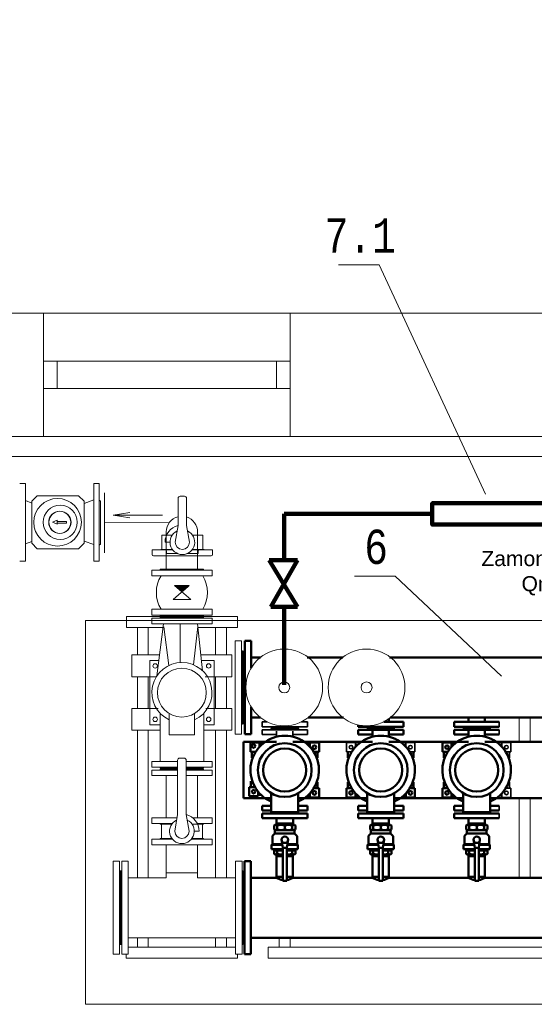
# Model space of a CAD drawing. Header units: millimetres. Extents: x 2992 to 87967, y -27051 to 43968.
# Tile 12 of 17: x 15333 to 17210, y -291 to 3300. Entities that reach past the tile are written whole.
import ezdxf
from ezdxf.enums import TextEntityAlignment as Align

# ---------------------------------------------------------------- set-up
doc = ezdxf.new("R2010")
doc.units = ezdxf.units.MM
doc.layers.get('0').update_dxf_attribs({"lineweight": 5})
for name, color, linetype, lineweight in [('armatura', 7, 'Continuous', 9), ('fundament', 7, 'Continuous', 13), ('instalacja chlor', 56, 'Continuous', 13), ('PRZEKRÓJ', 7, 'Continuous', 5), ('woda płuczna', 24, 'Continuous', 5), ('woda uzdatniona', 5, 'Continuous', 5)]:
    doc.layers.add(name, color=color, linetype=linetype, lineweight=lineweight)
doc.layers.add('popłuczyny', color=22, linetype='Continuous')
doc.layers.add('UZDATNIONA', color=5, linetype='Continuous')
doc.styles.add('LC-TXT-001-0', font='MONOTXT')
doc.styles.get("Standard").update_dxf_attribs({"font": 'arial.ttf'})
doc.styles.add('TrembuchetMS', font='trebuc.ttf', dxfattribs={"height": 100})
doc.dimstyles.new('andrzej', dxfattribs={"dimtxt": 100, "dimasz": 120, "dimexe": 30, "dimexo": 150, "dimgap": 60, "dimtad": 1, "dimdec": 0, "dimzin": 3, "dimdsep": 46, "dimtxsty": 'TrembuchetMS', "dimcen": 3, "dimazin": 2, "dimtfac": 1, "dimtdec": 0, "dimtofl": 0, "dimtmove": 0, "dimatfit": 3, "dimfxl": 0, "dimfrac": 1, "dimtolj": 1, "dimtzin": 0, "dimarcsym": 0})

# ---------------------------------------------------------------- blocks, each defined once
blk = doc.blocks.new('okno90')
at = {"color": 18, "true_color": 0x000000}
for p, q in [((38084.9, -5209.3), (38084.9, -5159.3)), ((38084.9, -5159.3), (38984.9, -5159.3)), ((38134.9, -5159.3), (38134.9, -5259.3)), ((38934.9, -5159.3), (38934.9, -5259.3)), ((38084.9, -5259.3), (38984.9, -5259.3))]:
    blk.add_line(p, q, dxfattribs=at)
blk.add_lwpolyline([(38984.9, -5434.3), (38984.9, -4984.3), (38084.9, -4984.3), (38084.9, -5434.3), (38984.9, -5434.3)], dxfattribs=at)
blk = doc.blocks.new('*D135')
at = {"layer": 'Defpoints', "color": 0, "linetype": 'ByBlock'}
for p in [(19200.1, 3509.9), (19200.1, 1740.9), (14180.1, 1290.9)]:
    blk.add_point(p, dxfattribs=at)
at = {"layer": 'PRZEKRÓJ', "color": 0, "lineweight": -2}
for p, q in [((14180.1, 3389.9), (14180.1, 3539.9)), ((19200.1, 3389.9), (19200.1, 3539.9)), ((14300.1, 3509.9), (19080.1, 3509.9))]:
    blk.add_line(p, q, dxfattribs=at)
at = {"layer": 'PRZEKRÓJ', "color": 0, "linetype": 'ByBlock'}
for points in [[(14300.1, 3529.9), (14300.1, 3489.9), (14180.1, 3509.9)], [(19080.1, 3489.9), (19080.1, 3529.9), (19200.1, 3509.9)]]:
    blk.add_solid(points, dxfattribs=at)
at = {"layer": 'PRZEKRÓJ', "color": 0, "linetype": 'ByBlock', "lineweight": 9, "insert": (16690.1, 3620.8), "char_height": 100, "attachment_point": 5, "style": 'TrembuchetMS'}
blk.add_mtext('\\A1;5020', dxfattribs=at)

msp = doc.modelspace()

# ---------------------------------------------------------------- linework, layer by layer
at = {"color": 1, "lineweight": 9}
for q in [(16495.7, 2406.1), (17031.7, 1569.4)]:
    msp.add_line((16644.1, 2406.1), q, dxfattribs=at)
at = {"color": 250, "lineweight": 9, "true_color": 0x424242}
for p, q in [((16702.1, 1270.9), (16553.7, 1270.9)), ((16702.1, 1270.9), (17089.7, 905.6)), ((15572.8, -290.9), (15572.8, 1109.1)), ((15572.8, 1109.1), (18519.7, 1109.1)), ((15572.8, 1109.1), (15572.8, 409.1)), ((18519.7, -290.9), (15572.8, -290.9))]:
    msp.add_line(p, q, dxfattribs=at)
at = {"color": 18, "lineweight": 9, "true_color": 0x000000}
msp.add_lwpolyline([(10399.7, 2230.4), (19719.7, 2230.4), (19719.7, 580.4)], dxfattribs=at)
at = {"color": 250, "lineweight": 9, "true_color": 0x424242}
msp.add_lwpolyline([(10399.7, 1780.4), (19269.7, 1780.4), (19269.7, 580.4)], dxfattribs=at)
at = {"layer": 'armatura', "color": 250, "lineweight": 9, "true_color": 0x424242}
for p, q in [((15333.5, 1609.2), (15355.2, 1609.2)), ((15355.2, 1325.3), (15355.2, 1609.2)), ((15603.8, 1609.2), (15603.8, 1325.3)), ((15603.8, 1358.1), (15603.8, 1609.2)), ((15603.8, 1609.2), (15623.2, 1609.2)), ((15623.2, 1325.3), (15623.2, 1609.2)), ((15377.6, 1536.7), (15355.2, 1546.3)), ((15397.6, 1563.8), (15377.6, 1543.9)), ((15397.6, 1563.8), (15548.1, 1563.8)), ((15568, 1543.9), (15548.1, 1563.8)), ((15568, 1535.8), (15603.8, 1548.7)), ((15628.2, 1544.2), (15623.2, 1548.1)), ((15910.9, 1455.6), (15910.9, 1554.7)), ((15934.3, 1562.5), (15918.7, 1562.5)), ((15942.1, 1455.6), (15942.1, 1554.7)), ((15377.6, 1543.9), (15377.6, 1390.6)), ((15568, 1543.9), (15568, 1390.6)), ((15628.2, 1387.2), (15628.2, 1544.2)), ((15628.2, 1387.2), (15628.2, 1544.2)), ((15470.5, 1474.6), (15452.7, 1467.4)), ((15470.5, 1460.2), (15470.5, 1474.6)), ((15452.7, 1467.4), (15470.5, 1460.2)), ((15504.3, 1470.4), (15470.5, 1470.4)), ((15470.5, 1470.4), (15470.5, 1464)), ((15470.5, 1464), (15504.3, 1464)), ((15504.3, 1464), (15504.3, 1470.4)), ((15900.5, 1394.6), (15910.9, 1455.6)), ((15952.5, 1394.6), (15942.1, 1455.6)), ((15852, 1368.6), (15852, 1420.6)), ((15852, 1420.6), (15889.7, 1420.6)), ((15869.1, 1420.6), (15852, 1420.6)), ((15852, 1368.6), (15852, 1420.6)), ((15852, 1420.6), (15869.1, 1420.6)), ((15963.2, 1420.6), (16001, 1420.6)), ((15963.2, 1420.6), (16001, 1420.6)), ((16001, 1368.6), (16001, 1420.6)), ((16001, 1368.6), (16001, 1420.6)), ((15377.6, 1397.8), (15355.2, 1388.2)), ((15397.6, 1370.7), (15377.6, 1390.6)), ((15397.6, 1370.7), (15548.1, 1370.7)), ((15568, 1390.6), (15548.1, 1370.7)), ((15568, 1398.7), (15603.8, 1385.8)), ((15623.2, 1383.4), (15628.2, 1387.2)), ((15847.5, 1368.6), (15847.5, 1366.6)), ((15847.5, 1368.6), (15889.7, 1368.6)), ((15889.7, 1368.6), (15852, 1368.6)), ((15852, 1368.6), (15889.7, 1368.6)), ((15881.5, 1394.6), (15863.5, 1394.6)), ((16001, 1368.6), (15963.2, 1368.6)), ((16001, 1368.6), (15963.2, 1368.6)), ((15963.2, 1368.6), (16001, 1368.6)), ((16001, 1368.6), (16005.5, 1368.6)), ((16005.5, 1368.6), (16005.5, 1366.6)), ((16005.5, 1345.2), (15847.5, 1345.2)), ((15355.2, 1325.3), (15333.5, 1325.3)), ((15623.2, 1325.3), (15603.8, 1325.3)), ((15814.9, 1272), (15814.9, 1293)), ((15814.9, 1293), (16034.9, 1293)), ((15845.9, 1296), (15845.9, 1293)), ((16003.9, 1296), (16003.9, 1293)), ((16034.9, 1272), (16034.9, 1293)), ((15814.9, 1272), (16034.9, 1272)), ((15892.9, 1185.7), (15951.6, 1236.4)), ((15898.3, 1236.4), (15951.6, 1236.4)), ((15924.9, 1213.4), (15898.3, 1236.4)), ((15951.6, 1236.4), (15898.3, 1236.4)), ((15898.3, 1236.4), (15957, 1185.7)), ((15899.7, 1236.4), (15899, 1235.7)), ((15901.1, 1236.4), (15899.8, 1235.1)), ((15902.5, 1236.4), (15900.5, 1234.4)), ((15903.9, 1236.4), (15901.3, 1233.8)), ((15905.3, 1236.4), (15902.1, 1233.1)), ((15906.8, 1236.4), (15902.8, 1232.4)), ((15908.2, 1236.4), (15903.6, 1231.8)), ((15909.6, 1236.4), (15904.3, 1231.1)), ((15911, 1236.4), (15905.1, 1230.5)), ((15912.4, 1236.4), (15905.9, 1229.8)), ((15913.8, 1236.4), (15906.6, 1229.2)), ((15915.2, 1236.4), (15907.4, 1228.5)), ((15916.7, 1236.4), (15908.1, 1227.9)), ((15918.1, 1236.4), (15908.9, 1227.2)), ((15919.5, 1236.4), (15909.7, 1226.5)), ((15920.9, 1236.4), (15910.4, 1225.9)), ((15922.3, 1236.4), (15911.2, 1225.2)), ((15923.7, 1236.4), (15911.9, 1224.6)), ((15925.1, 1236.4), (15912.7, 1223.9)), ((15926.6, 1236.4), (15913.4, 1223.3)), ((15928, 1236.4), (15914.2, 1222.6)), ((15929.4, 1236.4), (15915, 1222)), ((15930.8, 1236.4), (15915.7, 1221.3)), ((15932.2, 1236.4), (15916.5, 1220.6)), ((15933.6, 1236.4), (15917.2, 1220)), ((15935, 1236.4), (15918, 1219.3)), ((15936.5, 1236.4), (15918.8, 1218.7)), ((15937.9, 1236.4), (15919.5, 1218)), ((15939.3, 1236.4), (15920.3, 1217.4)), ((15940.7, 1236.4), (15921, 1216.7)), ((15942.1, 1236.4), (15921.8, 1216.1)), ((15943.5, 1236.4), (15922.6, 1215.4)), ((15944.9, 1236.4), (15923.3, 1214.8)), ((15946.4, 1236.4), (15924.1, 1214.1)), ((15947.8, 1236.4), (15924.8, 1213.4)), ((15951.6, 1236.4), (15924.9, 1213.4)), ((15949.2, 1236.4), (15933.9, 1221.1)), ((15950.6, 1236.4), (15944.2, 1230)), ((15957, 1185.7), (15892.9, 1185.7)), ((15814.9, 1150), (15814.9, 1129)), ((15814.9, 1150), (16034.9, 1150)), ((16034.9, 1150), (16034.9, 1129)), ((16127.1, 1123.5), (15722.4, 1123.5)), ((15722.4, 1123.5), (15722.4, 1083.5)), ((15814.9, 1129), (16034.9, 1129)), ((16034.9, 1118), (15814.9, 1118)), ((15814.9, 1097), (15814.9, 1118)), ((15845.9, 1126), (15845.9, 1129)), ((16003.9, 1126), (15845.9, 1126)), ((15845.9, 1121), (15845.9, 1118)), ((15845.9, 1121), (16003.9, 1121)), ((16003.9, 1126), (16003.9, 1129)), ((16003.9, 1121), (16003.9, 1118)), ((16034.9, 1097), (16034.9, 1118)), ((16127.1, 1083.5), (16127.1, 1123.5)), ((15855.6, 1083.5), (15722.4, 1083.5)), ((15762.4, 1083.5), (15762.4, 983.5)), ((15802.4, 1083.5), (15802.4, 983.5)), ((16034.9, 1097), (15814.9, 1097)), ((15857.2, 1097), (15833.7, 907.5)), ((15858.8, 1086.5), (15877.4, 945.1)), ((15919, 1097), (15919, 955.7)), ((15967.5, 947.3), (15982.5, 1086.7)), ((16000.5, 925.8), (15981.3, 1097)), ((16127.1, 1083.5), (15982.8, 1083.5)), ((16047.4, 1083.5), (16047.4, 983.5)), ((16087.4, 1083.5), (16087.4, 983.5)), ((16118.5, 1034.8), (16118.5, 694.8)), ((16118.5, 1034.8), (16142.5, 1034.8)), ((16142.5, 1034.8), (16142.5, 694.8)), ((15843.1, 983.5), (15742.4, 983.5)), ((15742.4, 983.5), (15742.4, 903.5)), ((15742.4, 983.5), (15742.4, 903.5)), ((16107.4, 983.5), (15994, 983.5)), ((16107.4, 983.5), (16107.4, 903.5)), ((16142.5, 998.8), (16145.5, 998.8)), ((16145.5, 998.8), (16145.5, 730.8)), ((15807.4, 963.5), (15807.4, 728.5)), ((15840.6, 963.5), (15807.4, 963.5)), ((16042.4, 963.5), (15996.3, 963.5)), ((16042.4, 963.5), (16042.4, 728.5)), ((15832.5, 903.5), (15742.4, 903.5)), ((15762.4, 903.5), (15762.4, 788.5)), ((15802.4, 903.5), (15802.4, 788.5)), ((16107.4, 903.5), (16010.1, 903.5)), ((16047.4, 903.5), (16047.4, 788.5)), ((16087.4, 903.5), (16087.4, 788.5)), ((15838, 788.5), (15742.4, 788.5)), ((15742.4, 788.5), (15742.4, 708.5)), ((15742.4, 788.5), (15742.4, 708.5)), ((15845.2, 770.5), (15845.2, 595)), ((15878.6, 770.1), (15878.6, 692)), ((15971.3, 770.1), (15971.3, 692)), ((16004.7, 770.5), (16004.7, 595)), ((16107.4, 788.5), (16011.9, 788.5)), ((16107.4, 788.5), (16107.4, 708.5)), ((17154.8, 755.3), (17154.8, 666.1)), ((17194.8, 755.3), (17194.8, 666.1)), ((15845.2, 728.5), (15807.4, 728.5)), ((16042.4, 728.5), (16004.7, 728.5)), ((16142.5, 730.8), (16145.5, 730.8)), ((15845.2, 708.5), (15742.4, 708.5)), ((15762.4, 708.5), (15762.4, 171)), ((15802.4, 708.5), (15802.4, 171)), ((15971.3, 692), (15878.6, 692)), ((16107.4, 708.5), (16004.7, 708.5)), ((16047.4, 708.5), (16047.4, 171)), ((16087.4, 708.5), (16087.4, 171)), ((16118.5, 694.8), (16142.5, 694.8)), ((15909.3, 595), (15814.9, 595)), ((15814.9, 595), (15814.9, 574)), ((15909.3, 401.2), (15909.3, 599.4)), ((15917.1, 607.2), (15932.7, 607.2)), ((15940.5, 401.2), (15940.5, 599.4)), ((16034.9, 595), (15940.5, 595)), ((16034.9, 595), (16034.9, 574)), ((15909.3, 574), (15814.9, 574)), ((15909.3, 563.2), (15814.9, 563.2)), ((15814.9, 543.2), (15814.9, 563.2)), ((15909.3, 543.2), (15814.9, 543.2)), ((15845.9, 571), (15845.9, 574)), ((15845.9, 571), (15909.3, 571)), ((15909.3, 566.2), (15845.9, 566.2)), ((15845.9, 563.2), (15845.9, 566.2)), ((16034.9, 574), (15940.5, 574)), ((15940.5, 571), (16003.9, 571)), ((16003.9, 566.2), (15940.5, 566.2)), ((16034.9, 563.2), (15940.5, 563.2)), ((16034.9, 543.2), (15940.5, 543.2)), ((16003.9, 571), (16003.9, 574)), ((16003.9, 563.2), (16003.9, 566.2)), ((16034.9, 543.2), (16034.9, 563.2)), ((17154.8, 461.1), (17154.8, 171)), ((17194.8, 461.1), (17194.8, 171)), ((15898.9, 340.2), (15909.3, 401.2)), ((15950.9, 340.2), (15940.5, 401.2)), ((15907, 389.2), (15814.9, 389.2)), ((15814.9, 389.2), (15814.9, 369.2)), ((15890.7, 369.2), (15814.9, 369.2)), ((15845.9, 369.2), (15845.9, 366.2)), ((15888.2, 366.2), (15845.9, 366.2)), ((15888.2, 366.2), (15850.4, 366.2)), ((15850.4, 314.2), (15850.4, 366.2)), ((15888.2, 366.2), (15850.4, 366.2)), ((15850.4, 314.2), (15850.4, 366.2)), ((15999.4, 366.2), (15961.7, 366.2)), ((16034.9, 389.2), (15963.5, 389.2)), ((16034.9, 369.2), (15980.4, 369.2)), ((15982.3, 366.2), (15999.4, 366.2)), ((15999.4, 366.2), (15982.3, 366.2)), ((16003.9, 366.2), (15999.4, 366.2)), ((15999.4, 314.2), (15999.4, 366.2)), ((15999.4, 314.2), (15999.4, 366.2)), ((16003.9, 369.2), (16003.9, 366.2)), ((16034.9, 389.2), (16034.9, 369.2)), ((15969.9, 340.2), (15987.9, 340.2)), ((15891.3, 311.2), (15814.9, 311.2)), ((15814.9, 291.2), (15814.9, 311.2)), ((16034.9, 291.2), (15814.9, 291.2)), ((15850.4, 314.2), (15845.9, 314.2)), ((15845.9, 311.2), (15845.9, 314.2)), ((15850.4, 314.2), (15888.2, 314.2)), ((15850.4, 314.2), (15888.2, 314.2)), ((15888.2, 314.2), (15850.4, 314.2)), ((16034.9, 311.2), (15958.5, 311.2)), ((16003.9, 314.2), (15961.7, 314.2)), ((15961.7, 314.2), (15999.4, 314.2)), ((15999.4, 314.2), (15961.7, 314.2)), ((16003.9, 311.2), (16003.9, 314.2)), ((16034.9, 291.2), (16034.9, 311.2)), ((15673.7, 231.5), (15673.7, -108.5)), ((15673.7, 231.5), (15697.7, 231.5)), ((15697.7, 231.5), (15697.7, -108.5)), ((15697.7, 195.5), (15700.7, 195.5)), ((15700.7, 195.5), (15700.7, -72.5)), ((15762.4, -48), (15762.4, -82.9)), ((15802.4, -48), (15802.4, -82.9)), ((16047.4, -48), (16047.4, -82.9)), ((16087.4, -48), (16087.4, -82.9)), ((16279.8, -48), (16279.8, -82.9)), ((16319.8, -48), (16319.8, -82.9)), ((15697.7, -72.5), (15700.7, -72.5)), ((16120.4, -82.9), (15729.4, -82.9)), ((18109.8, -82.9), (16239.8, -82.9)), ((16239.8, -82.9), (16239.8, -122.9)), ((15673.7, -108.5), (15697.7, -108.5)), ((15721.8, -108.5), (15721.8, -122.9)), ((16127.4, -122.9), (15721.8, -122.9)), ((16127.4, -108.5), (16127.4, -122.9)), ((18109.8, -122.9), (16239.8, -122.9))]:
    msp.add_line(p, q, dxfattribs=at)
at = {"layer": 'armatura', "color": 18, "lineweight": 50, "true_color": 0x000000}
for p, q in [((16969.7, 739.6), (16969.7, 755.3)), ((17030, 739.6), (17030, 755.3)), ((16567.3, 728.2), (16567.3, 721.6)), ((16732.3, 721.6), (16567.3, 721.6)), ((16700.8, 718.6), (16598.8, 718.6)), ((16732.3, 739.6), (16660.7, 739.6)), ((16680, 739.6), (16680, 752)), ((16700.8, 721.6), (16700.8, 718.6)), ((16732.3, 739.6), (16732.3, 721.6)), ((17082.3, 739.6), (16917.3, 739.6)), ((16917.3, 739.6), (16917.3, 721.6)), ((17082.3, 721.6), (16917.3, 721.6)), ((16948.8, 721.6), (16948.8, 718.6)), ((17050.8, 718.6), (16948.8, 718.6)), ((17050.8, 721.6), (17050.8, 718.6)), ((16732.3, 710.6), (16567.3, 710.6)), ((16567.3, 693.6), (16567.3, 710.6)), ((16619.8, 693.6), (16567.3, 693.6)), ((16598.8, 713.6), (16700.8, 713.6)), ((16619.8, 687.4), (16619.8, 705.6)), ((16679.8, 687.4), (16679.8, 705.6)), ((16732.3, 693.6), (16679.8, 693.6)), ((16700.8, 713.6), (16700.8, 710.6)), ((16732.3, 693.6), (16732.3, 710.6)), ((17082.3, 710.6), (16917.3, 710.6)), ((16917.3, 693.6), (16917.3, 710.6)), ((16969.8, 693.6), (16917.3, 693.6)), ((16948.8, 713.6), (16948.8, 710.6)), ((16948.8, 713.6), (17050.8, 713.6)), ((16969.8, 687.4), (16969.8, 705.6)), ((17029.8, 687.4), (17029.8, 705.6)), ((17082.3, 693.6), (17029.8, 693.6)), ((17050.8, 713.6), (17050.8, 710.6)), ((16269.8, 666.1), (16149.8, 666.1)), ((16149.8, 666.1), (16149.8, 461.1)), ((16174.8, 663.6), (16174.8, 630.2)), ((16208.1, 663.6), (16174.8, 663.6)), ((16208.1, 663.6), (16208.1, 648.5)), ((16208.1, 658), (16217.9, 658)), ((16619.8, 666.1), (16329.8, 666.1)), ((16391.5, 658), (16381.7, 658)), ((16424.8, 663.6), (16391.5, 663.6)), ((16391.5, 663.6), (16391.5, 648.5)), ((16424.8, 663.6), (16424.8, 630.2)), ((16969.8, 666.1), (16679.8, 666.1)), ((16874.8, 663.6), (16874.8, 630.2)), ((16908.1, 663.6), (16874.8, 663.6)), ((16908.1, 663.6), (16908.1, 648.5)), ((16908.1, 658), (16917.9, 658)), ((17319.8, 666.1), (17029.8, 666.1)), ((16180.4, 630.2), (16174.8, 630.2)), ((16180.4, 630.2), (16180.4, 608.3)), ((16194.1, 630.2), (16180.4, 630.2)), ((16345.8, 627.1), (16345.4, 627.1)), ((16419.3, 630.2), (16405.5, 630.2)), ((16424.8, 630.2), (16419.3, 630.2)), ((16419.3, 630.2), (16419.3, 608.3)), ((16530.4, 630.2), (16530.4, 608.3)), ((16769.3, 630.2), (16769.3, 608.3)), ((16880.4, 630.2), (16874.8, 630.2)), ((16880.4, 630.2), (16880.4, 608.3)), ((16894.1, 630.2), (16880.4, 630.2)), ((17045.8, 627.1), (17045.4, 627.1)), ((16175.7, 523), (16175.7, 501.1)), ((16419.3, 518.8), (16419.3, 496.9)), ((16530.4, 518.8), (16530.4, 496.9)), ((16769.3, 518.8), (16769.3, 496.9)), ((16880.4, 518.8), (16880.4, 496.9)), ((16170.2, 501.1), (16170.2, 467.8)), ((16175.7, 501.1), (16170.2, 501.1)), ((16203.5, 467.8), (16170.2, 467.8)), ((16189.4, 501.1), (16175.7, 501.1)), ((16203.5, 482.8), (16203.5, 467.8)), ((16203.5, 473.4), (16213.3, 473.4)), ((16250.8, 478.7), (16250.8, 409.6)), ((16348.8, 409.6), (16348.8, 478.7)), ((16391.5, 469.1), (16381.7, 469.1)), ((16391.5, 478.6), (16391.5, 463.6)), ((16419.3, 496.9), (16405.5, 496.9)), ((16424.8, 496.9), (16419.3, 496.9)), ((16424.8, 496.9), (16424.8, 463.6)), ((16524.8, 496.9), (16524.8, 463.6)), ((16530.4, 496.9), (16524.8, 496.9)), ((16544.1, 496.9), (16530.4, 496.9)), ((16558.1, 478.6), (16558.1, 463.6)), ((16558.1, 469.1), (16567.9, 469.1)), ((16600.8, 478.7), (16600.8, 409.6)), ((16698.8, 409.6), (16698.8, 478.7)), ((16741.5, 469.1), (16731.7, 469.1)), ((16741.5, 478.6), (16741.5, 463.6)), ((16769.3, 496.9), (16755.5, 496.9)), ((16774.8, 496.9), (16769.3, 496.9)), ((16774.8, 496.9), (16774.8, 463.6)), ((16874.8, 496.9), (16874.8, 463.6)), ((16880.4, 496.9), (16874.8, 496.9)), ((16894.1, 496.9), (16880.4, 496.9)), ((16908.1, 478.6), (16908.1, 463.6)), ((16908.1, 469.1), (16917.9, 469.1)), ((16950.8, 478.7), (16950.8, 409.6)), ((17048.8, 409.6), (17048.8, 478.7)), ((16149.8, 461.1), (16250.8, 461.1)), ((16250.8, 433.6), (16217.3, 433.6)), ((16217.3, 433.6), (16217.3, 416.6)), ((16348.8, 461.1), (16600.8, 461.1)), ((16382.3, 433.6), (16348.8, 433.6)), ((16382.3, 433.6), (16382.3, 416.6)), ((16424.8, 463.6), (16391.5, 463.6)), ((16558.1, 463.6), (16524.8, 463.6)), ((16600.8, 433.6), (16567.3, 433.6)), ((16567.3, 433.6), (16567.3, 416.6)), ((16698.8, 461.1), (16950.8, 461.1)), ((16732.3, 433.6), (16698.8, 433.6)), ((16732.3, 433.6), (16732.3, 416.6)), ((16774.8, 463.6), (16741.5, 463.6)), ((16908.1, 463.6), (16874.8, 463.6)), ((16950.8, 433.6), (16917.3, 433.6)), ((16917.3, 433.6), (16917.3, 416.6)), ((17048.8, 461.1), (17300.8, 461.1)), ((17082.3, 433.6), (17048.8, 433.6)), ((16250.8, 416.6), (16217.3, 416.6)), ((16382.3, 405.5), (16217.3, 405.5)), ((16217.3, 387.5), (16217.3, 405.5)), ((16248.8, 413.6), (16248.8, 416.6)), ((16248.8, 413.6), (16250.8, 413.6)), ((16350.8, 408.5), (16248.8, 408.5)), ((16248.8, 405.5), (16248.8, 408.5)), ((16348.8, 409.6), (16250.8, 409.6)), ((16382.3, 416.6), (16348.8, 416.6)), ((16348.8, 413.6), (16350.8, 413.6)), ((16350.8, 413.6), (16350.8, 416.6)), ((16350.8, 405.5), (16350.8, 408.5)), ((16382.3, 387.5), (16382.3, 405.5)), ((16600.8, 416.6), (16567.3, 416.6)), ((16732.3, 405.5), (16567.3, 405.5)), ((16567.3, 387.5), (16567.3, 405.5)), ((16598.8, 413.6), (16598.8, 416.6)), ((16598.8, 413.6), (16600.8, 413.6)), ((16700.8, 408.5), (16598.8, 408.5)), ((16598.8, 405.5), (16598.8, 408.5)), ((16698.8, 409.6), (16600.8, 409.6)), ((16732.3, 416.6), (16698.8, 416.6)), ((16698.8, 413.6), (16700.8, 413.6)), ((16700.8, 413.6), (16700.8, 416.6)), ((16700.8, 405.5), (16700.8, 408.5)), ((16732.3, 387.5), (16732.3, 405.5)), ((16950.8, 416.6), (16917.3, 416.6)), ((17082.3, 405.5), (16917.3, 405.5)), ((16917.3, 387.5), (16917.3, 405.5)), ((16948.8, 413.6), (16948.8, 416.6)), ((16948.8, 413.6), (16950.8, 413.6)), ((17050.8, 408.5), (16948.8, 408.5)), ((16948.8, 405.5), (16948.8, 408.5)), ((17048.8, 409.6), (16950.8, 409.6)), ((17082.3, 416.6), (17048.8, 416.6)), ((17048.8, 413.6), (17050.8, 413.6)), ((17050.8, 413.6), (17050.8, 416.6)), ((17050.8, 405.5), (17050.8, 408.5)), ((16382.3, 387.5), (16217.3, 387.5)), ((16263.8, 364), (16260.9, 361.2)), ((16260.9, 347.2), (16260.9, 361.2)), ((16272.3, 361.2), (16263.8, 364)), ((16335.8, 364), (16263.8, 364)), ((16269.7, 387.5), (16269.7, 364)), ((16330, 369), (16269.7, 369)), ((16271.8, 364), (16271.8, 369)), ((16284.9, 364), (16272.3, 361.2)), ((16272.3, 347.2), (16272.3, 361.2)), ((16299.8, 361.2), (16284.9, 364)), ((16314.7, 364), (16299.8, 361.2)), ((16299.8, 347.2), (16299.8, 361.2)), ((16327.3, 361.2), (16314.7, 364)), ((16327.3, 364), (16327.3, 369)), ((16335.8, 364), (16327.3, 361.2)), ((16327.3, 347.2), (16327.3, 361.2)), ((16330, 364), (16330, 387.5)), ((16338.8, 361.2), (16335.8, 364)), ((16338.8, 347.2), (16338.8, 361.2)), ((16732.3, 387.5), (16567.3, 387.5)), ((16613.8, 364), (16610.9, 361.2)), ((16610.9, 347.2), (16610.9, 361.2)), ((16622.3, 361.2), (16613.8, 364)), ((16685.8, 364), (16613.8, 364)), ((16619.7, 387.5), (16619.7, 364)), ((16680, 369), (16619.7, 369)), ((16621.8, 364), (16621.8, 369)), ((16634.9, 364), (16622.3, 361.2)), ((16622.3, 347.2), (16622.3, 361.2)), ((16649.8, 361.2), (16634.9, 364)), ((16664.7, 364), (16649.8, 361.2)), ((16649.8, 347.2), (16649.8, 361.2)), ((16677.3, 361.2), (16664.7, 364)), ((16677.3, 364), (16677.3, 369)), ((16685.8, 364), (16677.3, 361.2)), ((16677.3, 347.2), (16677.3, 361.2)), ((16680, 364), (16680, 387.5)), ((16688.8, 361.2), (16685.8, 364)), ((16688.8, 347.2), (16688.8, 361.2)), ((17082.3, 387.5), (16917.3, 387.5)), ((16963.8, 364), (16960.9, 361.2)), ((16960.9, 347.2), (16960.9, 361.2)), ((16972.3, 361.2), (16963.8, 364)), ((17035.8, 364), (16963.8, 364)), ((16969.7, 387.5), (16969.7, 364)), ((17030, 369), (16969.7, 369)), ((16971.8, 364), (16971.8, 369)), ((16984.9, 364), (16972.3, 361.2)), ((16972.3, 347.2), (16972.3, 361.2)), ((16999.8, 361.2), (16984.9, 364)), ((17014.7, 364), (16999.8, 361.2)), ((16999.8, 347.2), (16999.8, 361.2)), ((17027.3, 361.2), (17014.7, 364)), ((17027.3, 364), (17027.3, 369)), ((17035.8, 364), (17027.3, 361.2)), ((17027.3, 347.2), (17027.3, 361.2)), ((17030, 364), (17030, 387.5)), ((17038.8, 361.2), (17035.8, 364)), ((17038.8, 347.2), (17038.8, 361.2)), ((16254.8, 323.7), (16263.8, 331.8)), ((16254.8, 293.2), (16254.8, 323.7)), ((16260.9, 347.2), (16263.8, 345.8)), ((16263.8, 344.4), (16272.3, 347.2)), ((16263.8, 331.8), (16263.8, 345.8)), ((16263.8, 344.4), (16263.8, 345.8)), ((16263.8, 344.4), (16267.6, 344.4)), ((16335.8, 331.8), (16263.8, 331.8)), ((16332.1, 344.4), (16267.6, 344.4)), ((16272.3, 347.2), (16284.9, 344.4)), ((16299.8, 347.2), (16284.9, 344.4)), ((16314.7, 344.4), (16299.8, 347.2)), ((16327.3, 347.2), (16314.7, 344.4)), ((16335.8, 344.4), (16327.3, 347.2)), ((16335.8, 344.4), (16332.1, 344.4)), ((16335.8, 345.8), (16338.8, 347.2)), ((16335.8, 331.8), (16335.8, 345.8)), ((16335.8, 344.4), (16335.8, 345.8)), ((16344.8, 322.5), (16335.8, 331.8)), ((16604.8, 323.7), (16613.8, 331.8)), ((16604.8, 293.2), (16604.8, 323.7)), ((16610.9, 347.2), (16613.8, 345.8)), ((16613.8, 344.4), (16622.3, 347.2)), ((16613.8, 331.8), (16613.8, 345.8)), ((16613.8, 344.4), (16613.8, 345.8)), ((16613.8, 344.4), (16617.6, 344.4)), ((16685.8, 331.8), (16613.8, 331.8)), ((16682.1, 344.4), (16617.6, 344.4)), ((16622.3, 347.2), (16634.9, 344.4)), ((16649.8, 347.2), (16634.9, 344.4)), ((16664.7, 344.4), (16649.8, 347.2)), ((16677.3, 347.2), (16664.7, 344.4)), ((16685.8, 344.4), (16677.3, 347.2)), ((16685.8, 344.4), (16682.1, 344.4)), ((16685.8, 345.8), (16688.8, 347.2)), ((16685.8, 331.8), (16685.8, 345.8)), ((16685.8, 344.4), (16685.8, 345.8)), ((16694.8, 322.5), (16685.8, 331.8)), ((16954.8, 323.7), (16963.8, 331.8)), ((16954.8, 293.2), (16954.8, 323.7)), ((16960.9, 347.2), (16963.8, 345.8)), ((16963.8, 344.4), (16972.3, 347.2)), ((16963.8, 331.8), (16963.8, 345.8)), ((16963.8, 344.4), (16963.8, 345.8)), ((16963.8, 344.4), (16967.6, 344.4)), ((17035.8, 331.8), (16963.8, 331.8)), ((17032.1, 344.4), (16967.6, 344.4)), ((16972.3, 347.2), (16984.9, 344.4)), ((16999.8, 347.2), (16984.9, 344.4)), ((17014.7, 344.4), (16999.8, 347.2)), ((17027.3, 347.2), (17014.7, 344.4)), ((17035.8, 344.4), (17027.3, 347.2)), ((17035.8, 344.4), (17032.1, 344.4)), ((17035.8, 345.8), (17038.8, 347.2)), ((17035.8, 331.8), (17035.8, 345.8)), ((17035.8, 344.4), (17035.8, 345.8)), ((17044.8, 322.5), (17035.8, 331.8)), ((16251.8, 291.3), (16254.8, 293.2)), ((16251.8, 274.7), (16251.8, 291.3)), ((16286.4, 291.3), (16251.8, 291.3)), ((16285.8, 293.2), (16254.8, 293.2)), ((16287.8, 309.5), (16292.6, 279.5)), ((16307, 279.5), (16311.8, 309.5)), ((16347.8, 291.3), (16313.2, 291.3)), ((16344.8, 293.2), (16313.9, 293.2)), ((16344.8, 297.9), (16344.8, 322.5)), ((16344.8, 293.2), (16344.8, 297.9)), ((16347.8, 291.3), (16344.8, 293.2)), ((16347.8, 274.7), (16347.8, 291.3)), ((16601.8, 291.3), (16604.8, 293.2)), ((16601.8, 274.7), (16601.8, 291.3)), ((16636.4, 291.3), (16601.8, 291.3)), ((16635.8, 293.2), (16604.8, 293.2)), ((16637.8, 309.5), (16642.6, 279.5)), ((16657, 279.5), (16661.8, 309.5)), ((16697.8, 291.3), (16663.2, 291.3)), ((16694.8, 293.2), (16663.9, 293.2)), ((16694.8, 297.9), (16694.8, 322.5)), ((16694.8, 293.2), (16694.8, 297.9)), ((16697.8, 291.3), (16694.8, 293.2)), ((16697.8, 274.7), (16697.8, 291.3)), ((16951.8, 291.3), (16954.8, 293.2)), ((16951.8, 274.7), (16951.8, 291.3)), ((16986.4, 291.3), (16951.8, 291.3)), ((16985.8, 293.2), (16954.8, 293.2)), ((16987.8, 309.5), (16992.6, 279.5)), ((17007, 279.5), (17011.8, 309.5)), ((17047.8, 291.3), (17013.2, 291.3)), ((17044.8, 293.2), (17013.9, 293.2)), ((17044.8, 297.9), (17044.8, 322.5)), ((17044.8, 293.2), (17044.8, 297.9)), ((17047.8, 291.3), (17044.8, 293.2)), ((17047.8, 274.7), (17047.8, 291.3)), ((16260.9, 274.7), (16251.8, 274.7)), ((16260.9, 274.7), (16260.9, 257.9)), ((16292.6, 274.7), (16260.9, 274.7)), ((16260.9, 270.7), (16292.6, 270.7)), ((16263.8, 255), (16260.9, 257.9)), ((16272.3, 257.9), (16263.8, 255)), ((16263.8, 255), (16292.6, 255)), ((16269.8, 255), (16269.8, 171)), ((16271.8, 250), (16271.8, 255)), ((16272.3, 270.7), (16272.3, 257.9)), ((16284.9, 255), (16272.3, 257.9)), ((16292.6, 255.6), (16284.9, 255)), ((16292.6, 159.5), (16292.6, 279.5)), ((16307, 279.5), (16292.6, 279.5)), ((16307, 159.5), (16307, 279.5)), ((16338.8, 274.7), (16307, 274.7)), ((16307, 270.7), (16338.8, 270.7)), ((16314.7, 255), (16307, 255.6)), ((16307, 255), (16335.8, 255)), ((16327.3, 257.9), (16314.7, 255)), ((16327.3, 270.7), (16327.3, 257.9)), ((16335.8, 255), (16327.3, 257.9)), ((16327.8, 250), (16327.8, 255)), ((16329.8, 171), (16329.8, 255)), ((16338.8, 257.9), (16335.8, 255)), ((16338.8, 274.7), (16344.8, 274.7)), ((16338.8, 274.7), (16338.8, 274.7)), ((16338.8, 274.7), (16338.8, 257.9)), ((16339.9, 274.7), (16347.8, 274.7)), ((16610.9, 274.7), (16601.8, 274.7)), ((16610.9, 274.7), (16610.9, 257.9)), ((16642.6, 274.7), (16610.9, 274.7)), ((16610.9, 270.7), (16642.6, 270.7)), ((16613.8, 255), (16610.9, 257.9)), ((16622.3, 257.9), (16613.8, 255)), ((16613.8, 255), (16642.6, 255)), ((16619.8, 255), (16619.8, 171)), ((16621.8, 250), (16621.8, 255)), ((16622.3, 270.7), (16622.3, 257.9)), ((16634.9, 255), (16622.3, 257.9)), ((16642.6, 255.6), (16634.9, 255)), ((16642.6, 159.5), (16642.6, 279.5)), ((16657, 279.5), (16642.6, 279.5)), ((16657, 159.5), (16657, 279.5)), ((16688.8, 274.7), (16657, 274.7)), ((16657, 270.7), (16688.8, 270.7)), ((16664.7, 255), (16657, 255.6)), ((16657, 255), (16685.8, 255)), ((16677.3, 257.9), (16664.7, 255)), ((16677.3, 270.7), (16677.3, 257.9)), ((16685.8, 255), (16677.3, 257.9)), ((16677.8, 250), (16677.8, 255)), ((16679.8, 171), (16679.8, 255)), ((16688.8, 257.9), (16685.8, 255)), ((16688.8, 274.7), (16694.8, 274.7)), ((16688.8, 274.7), (16688.8, 274.7)), ((16688.8, 274.7), (16688.8, 257.9)), ((16689.9, 274.7), (16697.8, 274.7)), ((16960.9, 274.7), (16951.8, 274.7)), ((16960.9, 274.7), (16960.9, 257.9)), ((16992.6, 274.7), (16960.9, 274.7)), ((16960.9, 270.7), (16992.6, 270.7)), ((16963.8, 255), (16960.9, 257.9)), ((16972.3, 257.9), (16963.8, 255)), ((16963.8, 255), (16992.6, 255)), ((16969.8, 255), (16969.8, 171)), ((16971.8, 250), (16971.8, 255)), ((16972.3, 270.7), (16972.3, 257.9)), ((16984.9, 255), (16972.3, 257.9)), ((16992.6, 255.6), (16984.9, 255)), ((16992.6, 159.5), (16992.6, 279.5)), ((17007, 279.5), (16992.6, 279.5)), ((17007, 159.5), (17007, 279.5)), ((17038.8, 274.7), (17007, 274.7)), ((17007, 270.7), (17038.8, 270.7)), ((17014.7, 255), (17007, 255.6)), ((17007, 255), (17035.8, 255)), ((17027.3, 257.9), (17014.7, 255)), ((17027.3, 270.7), (17027.3, 257.9)), ((17035.8, 255), (17027.3, 257.9)), ((17027.8, 250), (17027.8, 255)), ((17029.8, 171), (17029.8, 255)), ((17038.8, 257.9), (17035.8, 255)), ((17038.8, 274.7), (17044.8, 274.7)), ((17038.8, 274.7), (17038.8, 274.7)), ((17038.8, 274.7), (17038.8, 257.9)), ((17039.9, 274.7), (17047.8, 274.7)), ((16292.6, 250), (16269.8, 250)), ((16329.8, 250), (16307, 250)), ((16642.6, 250), (16619.8, 250)), ((16679.8, 250), (16657, 250)), ((16992.6, 250), (16969.8, 250)), ((17029.8, 250), (17007, 250)), ((16292.6, 174), (16269.8, 174)), ((16307, 159.5), (16292.6, 159.5)), ((16329.8, 174), (16307, 174)), ((16642.6, 174), (16619.8, 174)), ((16657, 159.5), (16642.6, 159.5)), ((16679.8, 174), (16657, 174)), ((16992.6, 174), (16969.8, 174)), ((17007, 159.5), (16992.6, 159.5)), ((17029.8, 174), (17007, 174))]:
    msp.add_line(p, q, dxfattribs=at)
at = {"layer": 'armatura', "color": 18, "lineweight": 35, "true_color": 0x000000}
for p, q in [((16235.6, 739.6), (16217.3, 739.6)), ((16217.3, 739.6), (16217.3, 721.6)), ((16382.3, 721.6), (16217.3, 721.6)), ((16248.8, 721.6), (16248.8, 718.6)), ((16350.8, 718.6), (16248.8, 718.6)), ((16350.8, 721.6), (16350.8, 718.6)), ((16382.3, 739.6), (16360.7, 739.6)), ((16382.3, 739.6), (16382.3, 721.6)), ((16598.8, 721.6), (16598.8, 718.6)), ((17082.3, 739.6), (17082.3, 721.6)), ((16382.3, 710.6), (16217.3, 710.6)), ((16217.3, 693.6), (16217.3, 710.6)), ((16269.8, 693.6), (16217.3, 693.6)), ((16248.8, 713.6), (16248.8, 710.6)), ((16248.8, 713.6), (16350.8, 713.6)), ((16269.8, 687.4), (16269.8, 705.6)), ((16329.8, 687.4), (16329.8, 705.6)), ((16382.3, 693.6), (16329.8, 693.6)), ((16350.8, 713.6), (16350.8, 710.6)), ((16382.3, 693.6), (16382.3, 710.6)), ((16598.8, 713.6), (16598.8, 710.6)), ((17082.3, 693.6), (17082.3, 710.6)), ((16524.8, 663.6), (16524.8, 630.2)), ((16558.1, 663.6), (16524.8, 663.6)), ((16558.1, 663.6), (16558.1, 648.5)), ((16558.1, 658), (16567.9, 658)), ((16741.5, 658), (16731.7, 658)), ((16774.8, 663.6), (16741.5, 663.6)), ((16741.5, 663.6), (16741.5, 648.5)), ((16774.8, 663.6), (16774.8, 630.2)), ((17091.5, 658), (17081.7, 658)), ((17124.8, 663.6), (17091.5, 663.6)), ((17091.5, 663.6), (17091.5, 648.5)), ((17124.8, 663.6), (17124.8, 630.2)), ((16530.4, 630.2), (16524.8, 630.2)), ((16544.1, 630.2), (16530.4, 630.2)), ((16695.8, 627.1), (16695.4, 627.1)), ((16769.3, 630.2), (16755.5, 630.2)), ((16774.8, 630.2), (16769.3, 630.2)), ((17119.3, 630.2), (17105.5, 630.2)), ((17124.8, 630.2), (17119.3, 630.2)), ((17119.3, 630.2), (17119.3, 608.3)), ((17119.3, 518.8), (17119.3, 496.9)), ((17091.5, 469.1), (17081.7, 469.1)), ((17091.5, 478.6), (17091.5, 463.6)), ((17119.3, 496.9), (17105.5, 496.9)), ((17124.8, 496.9), (17119.3, 496.9)), ((17124.8, 496.9), (17124.8, 463.6)), ((17082.3, 433.6), (17082.3, 416.6)), ((17124.8, 463.6), (17091.5, 463.6)), ((17082.3, 387.5), (17082.3, 405.5))]:
    msp.add_line(p, q, dxfattribs=at)
at = {"layer": 'armatura', "color": 250, "lineweight": 9, "true_color": 0x424242}
for centre, radius in [((15471.4, 1467.2), 86.9), ((15481.2, 1467.2), 62.4), ((15479.5, 1467.2), 40.4), ((15480.3, 1467.2), 40.4), ((16298.1, 864.8), 140), ((16598.1, 864.8), 140), ((15827.4, 943.5), 8), ((15924.9, 846), 89), ((16022.4, 943.5), 8), ((16298.1, 864.8), 20), ((16598.1, 864.8), 20), ((15827.4, 748.5), 8), ((16022.4, 748.5), 8)]:
    msp.add_circle(centre, radius, dxfattribs=at)
at = {"layer": 'armatura', "color": 18, "lineweight": 50, "true_color": 0x000000}
for centre, radius in [((16186.8, 651.1), 6.5), ((16299.8, 563.6), 98), ((16408.1, 646.9), 6.5), ((16649.8, 563.6), 98), ((16891.5, 646.9), 6.5), ((16999.8, 563.6), 98), ((16299.8, 563.6), 78.4), ((16649.8, 563.6), 78.4), ((16999.8, 563.6), 78.4), ((16186.8, 484.5), 6.5), ((16408.1, 480.2), 6.5), ((16541.5, 480.2), 6.5), ((16758.1, 480.2), 6.5), ((16891.5, 480.2), 6.5), ((16299.8, 309.5), 12), ((16649.8, 309.5), 12), ((16999.8, 309.5), 12)]:
    msp.add_circle(centre, radius, dxfattribs=at)
at = {"layer": 'armatura', "color": 18, "lineweight": 35, "true_color": 0x000000}
for centre in [(16541.5, 646.9), (16758.1, 646.9), (17108.1, 646.9), (17108.1, 480.2)]:
    msp.add_circle(centre, 6.5, dxfattribs=at)
at = {"layer": 'armatura', "color": 250, "lineweight": 9, "true_color": 0x424242}
for centre, radius, start, end in [((15918.7, 1554.7), 7.8, 90, 180), ((15934.3, 1554.7), 7.8, 0, 90), ((15926.5, 1394.6), 63, 104.3367, 180), ((15926.5, 1394.6), 45, 115.9227, 64.0773), ((15926.5, 1394.6), 26, 180, 0), ((15949.5, 1211), 117.8, 148.8115, 211.1885), ((15900.4, 1211), 117.8, 328.8115, 31.1885), ((15924.9, 846), 109.8, 294.9507, 245.0493), ((15917.1, 599.4), 7.8, 90, 180), ((15932.7, 599.4), 7.8, 0, 90), ((15924.9, 340.2), 63, 0, 75.6633), ((15924.9, 340.2), 45, 115.9227, 64.0773), ((15924.9, 340.2), 26, 180, 0)]:
    msp.add_arc(centre, radius, start, end, dxfattribs=at)
at = {"layer": 'armatura', "color": 18, "lineweight": 50, "true_color": 0x000000}
for centre, radius, start, end in [((16299.8, 563.6), 125, 293.079, 246.921), ((16649.8, 563.6), 125, 293.079, 246.921), ((16999.8, 563.6), 125, 293.079, 246.921), ((16299.8, 215.9), 54, 236.251, 262.3377), ((16299.8, 215.9), 54, 277.6623, 303.749), ((16649.8, 215.9), 54, 236.251, 262.3377), ((16649.8, 215.9), 54, 277.6623, 303.749), ((16999.8, 215.9), 54, 236.251, 262.3377), ((16999.8, 215.9), 54, 277.6623, 303.749)]:
    msp.add_arc(centre, radius, start, end, dxfattribs=at)
at = {"layer": 'fundament', "color": 250, "lineweight": 9, "true_color": 0x424242}
msp.add_line((15845.9, 1296), (16003.9, 1296), dxfattribs=at)
at = {"layer": 'instalacja chlor', "color": 250, "lineweight": 9, "true_color": 0x424242}
msp.add_lwpolyline([(11343.1, 1554.4), (11343.1, 1706.9), (19047.6, 1706.9)], dxfattribs=at)
at = {"layer": 'popłuczyny', "color": 250, "lineweight": 9, "true_color": 0x424242}
msp.add_line((15705.4, -72.5), (15702.4, -72.5), dxfattribs=at)
at = {"layer": 'UZDATNIONA', "lineweight": 90}
for p, q in [((16298.1, 1329.1), (16298.1, 1497.9)), ((16837.8, 1497.9), (16298.1, 1497.9)), ((16346.7, 1158.8), (16242.9, 1329.1)), ((16242.9, 1329.1), (16346.7, 1329.1)), ((16346.7, 1329.1), (16249.6, 1158.8)), ((16249.6, 1158.8), (16346.7, 1158.8)), ((16298.1, 874.9), (16298.1, 1158.8))]:
    msp.add_line(p, q, dxfattribs=at)
at = {"layer": 'UZDATNIONA', "color": 0, "lineweight": 90}
msp.add_lwpolyline([(18237.7, 1458.8), (16837.8, 1458.8), (16837.8, 1537), (18237.7, 1537)], close=True, dxfattribs=at)
at = {"layer": 'woda płuczna', "color": 250, "lineweight": 9, "true_color": 0x424242}
for p, q in [((15643.1, 1355.6), (15643.1, 1574.7)), ((15674.4, 1493.3), (15734.9, 1502.8)), ((15674.4, 1493.3), (15853.6, 1493.3)), ((15674.4, 1493.3), (15734.9, 1483.8)), ((15643.1, 1465.1), (15879.6, 1466.8)), ((15867.8, 1432.1), (15867.8, 1296)), ((15982.1, 1432.1), (15982.1, 1296)), ((15816.5, 1366.6), (15891.8, 1366.6)), ((15816.5, 1350.2), (15816.5, 1366.6)), ((15961.1, 1366.6), (16036.5, 1366.6)), ((16036.5, 1350.2), (16036.5, 1366.6)), ((16031.5, 1345.2), (15821.5, 1345.2)), ((15869.3, 1353.6), (15869.3, 1361.6)), ((15869.3, 1353.6), (15910, 1353.6)), ((15942.9, 1353.6), (15983.6, 1353.6)), ((15983.6, 1353.6), (15983.6, 1361.6)), ((15867.8, 389.2), (15867.8, 543.2)), ((15982.1, 543.2), (15982.1, 389.2)), ((15867.8, 171), (15867.8, 291.2)), ((15982.1, 291.2), (15982.1, 171)), ((15705.4, 231.5), (15705.4, -108.5)), ((15729.4, 231.5), (15705.4, 231.5)), ((15729.4, 231.5), (15729.4, -108.5)), ((16120.4, 231.5), (16120.4, -108.5)), ((16120.4, 231.5), (16144.4, 231.5)), ((16144.4, 231.5), (16144.4, -108.5)), ((15702.4, 195.5), (15702.4, -72.5)), ((15705.4, 195.5), (15702.4, 195.5)), ((15705.4, 195.5), (15705.4, -72.5)), ((15982.1, 189.2), (15867.8, 189.2)), ((16144.4, 195.5), (16147.4, 195.5)), ((16147.4, 195.5), (16147.4, -72.5)), ((15729.4, 171), (15867.8, 171)), ((15982.1, 171), (16120.4, 171)), ((16120.4, -48), (15729.4, -48)), ((16144.4, -72.5), (16147.4, -72.5)), ((15729.4, -108.5), (15705.4, -108.5)), ((16120.4, -108.5), (16144.4, -108.5))]:
    msp.add_line(p, q, dxfattribs=at)
for centre, radius, start, end in [((15924.9, 1432.1), 57.1, 104.2466, 180), ((15924.9, 1432.1), 57.1, 0, 72.5522), ((15864.3, 1361.6), 5, 0, 90), ((15988.6, 1361.6), 5, 90, 180), ((15821.5, 1350.2), 5, 180, 270), ((16031.5, 1350.2), 5, 270, 0)]:
    msp.add_arc(centre, radius, start, end, dxfattribs=at)
at = {"layer": 'woda uzdatniona', "color": 18, "lineweight": 50, "true_color": 0x000000}
for p, q in [((16153.8, 1034.8), (16153.8, 694.8)), ((16177.8, 1034.8), (16153.8, 1034.8)), ((16177.8, 1034.8), (16177.8, 935.9)), ((16150.8, 998.8), (16150.8, 730.8)), ((16153.8, 998.8), (16150.8, 998.8)), ((16177.8, 974.3), (16211.6, 974.3)), ((16381.6, 974.3), (16511.6, 974.3)), ((16681.6, 974.3), (16811.6, 974.3)), ((16811.6, 974.3), (18173.8, 974.3)), ((16177.8, 793.3), (16177.8, 694.8)), ((16210.9, 755.3), (16177.8, 755.3)), ((16514.7, 755.3), (16384.7, 755.3)), ((16814.7, 755.3), (16684.7, 755.3)), ((18173.8, 755.3), (16814.7, 755.3)), ((16177.8, 694.8), (16153.8, 694.8)), ((16152.8, 231.5), (16152.8, -108.5)), ((16176.8, 231.5), (16152.8, 231.5)), ((16176.8, 231.5), (16176.8, -108.5)), ((16149.8, 195.5), (16149.8, -72.5)), ((16152.8, 195.5), (16149.8, 195.5)), ((16176.8, 171), (16269.8, 171)), ((16329.8, 171), (16619.8, 171)), ((16679.8, 171), (16969.8, 171)), ((17029.8, 171), (17319.8, 171)), ((18172.8, -48), (16176.8, -48)), ((16176.8, -108.5), (16152.8, -108.5))]:
    msp.add_line(p, q, dxfattribs=at)
at = {"layer": 'woda uzdatniona', "color": 250, "lineweight": 50, "true_color": 0x424242}
msp.add_line((16153.8, 730.8), (16150.8, 730.8), dxfattribs=at)
at = {"layer": 'woda uzdatniona', "color": 18, "lineweight": 40, "true_color": 0x000000}
msp.add_line((16152.8, -72.5), (16149.8, -72.5), dxfattribs=at)

# ---------------------------------------------------------------- block references
at = {"color": 18, "lineweight": 9, "true_color": 0x000000}
msp.add_blockref('okno90', (-22665.2, 7214.7), dxfattribs=at)

# ---------------------------------------------------------------- texts
at = {"color": 1, "lineweight": 9, "style": 'LC-TXT-001-0', "width": 0.8}
msp.add_text('7.1', height=125, dxfattribs=at).set_placement((16575, 2450.6), align=Align.CENTER)
at = {"color": 250, "lineweight": 9, "true_color": 0x424242, "style": 'LC-TXT-001-0', "width": 0.8}
msp.add_text('6', height=125, dxfattribs=at).set_placement((16633, 1315.4), align=Align.CENTER)
at = {"color": 1, "insert": (17416.5, 1362.6), "char_height": 55.068, "width": 982.848, "attachment_point": 2}
msp.add_mtext('Zamontować lampę UV\\PQmax=75m3/h', dxfattribs=at)

# ---------------------------------------------------------------- dimensions: what is measured, and where the dimension line sits
at = {"layer": 'PRZEKRÓJ', "color": 250, "lineweight": 9, "true_color": 0x424242}
dim = msp.add_linear_dim(base=(19200.1, 3509.9), p1=(14180.1, 1290.9), p2=(19200.1, 1740.9), dimstyle='andrzej', override={"dimtmove": 1}, dxfattribs=at)
dim.commit()
dim.dimension.update_dxf_attribs({"geometry": '*D135', "text_midpoint": (16690.1, 3620.8)})

doc.saveas('drawing.dxf')
